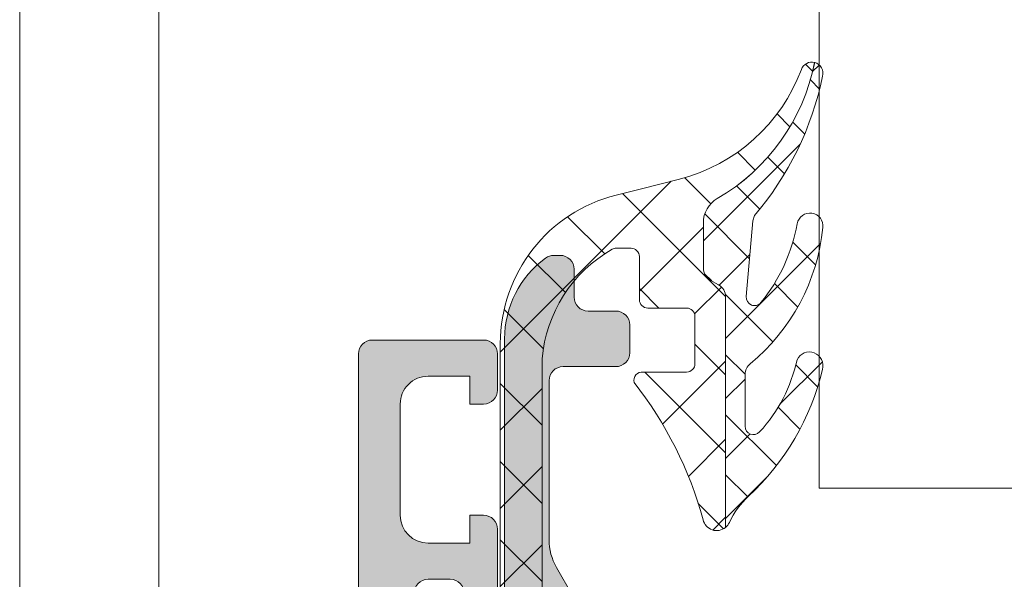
# Model space of a CAD drawing. Header units: millimetres. Extents: x 144573 to 336993, y 74252 to 247042.
# Tile 164 of 256: x 146721 to 146757, y 194928 to 194948. Entities that reach past the tile are written whole.
import ezdxf

# ---------------------------------------------------------------- set-up
doc = ezdxf.new("R2010")
doc.units = ezdxf.units.MM
doc.linetypes.add('ČÁRKOVANÁ', pattern=[19.049999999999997, 12.7, -6.35])
doc.layers.add('FASÁDA DETAILNÍ', color=255, linetype='Continuous', lineweight=0)

msp = doc.modelspace()

# ---------------------------------------------------------------- hatches: boundary and pattern name
at = {"layer": 'FASÁDA DETAILNÍ'}
h = msp.add_hatch(dxfattribs=at)
h.set_pattern_fill('ANSI37', color=256, scale=0.625, angle=90, style=0)
h.set_pattern_definition([(135, (147661.4800355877, 196355.2586091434), (-1.403165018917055, -1.403165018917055), []), (225, (147661.4800355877, 196355.2586091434), (1.403165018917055, -1.403165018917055), [])])
edge = h.paths.add_edge_path()
edge.add_ellipse((146745.2825155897, 194935.1454342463), major_axis=(-5.039467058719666, 0), ratio=1, start_angle=299.7917844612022, end_angle=355.03553873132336, ccw=False)
edge.add_ellipse((146742.9277153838, 194939.2585187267), major_axis=(-0.3000000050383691, 0), ratio=1, start_angle=270.0006926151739, end_angle=299.79217298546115, ccw=False)
edge.add_line((146742.9277117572, 194939.5585187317), (146743.4619957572, 194939.5585217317))
edge.add_ellipse((146743.4619969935, 194939.258521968), major_axis=(-0.2999997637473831, 0), ratio=1, start_angle=179.9999548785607, end_angle=270.0002361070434, ccw=False)
edge.add_line((146743.7619967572, 194939.2585217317), (146743.7619967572, 194937.7085247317))
edge.add_ellipse((146744.0620073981, 194937.7085323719), major_axis=(-0.3000106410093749, 0), ratio=1, start_angle=0.001459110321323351, end_angle=89.99567605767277)
edge.add_line((146744.0619847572, 194937.4085217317), (146745.4619667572, 194937.4085107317))
edge.add_ellipse((146745.4619639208, 194937.1085208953), major_axis=(-0.2999898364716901, 0), ratio=1, start_angle=180.000350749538, end_angle=269.99945825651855, ccw=False)
edge.add_line((146745.7619537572, 194937.1085227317), (146745.7619537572, 194935.4085107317))
edge.add_ellipse((146745.4619436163, 194935.4085178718), major_axis=(-0.3000101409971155, 0), ratio=1, start_angle=90.00441943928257, end_angle=179.9986363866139, ccw=False)
edge.add_line((146745.4619667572, 194935.1085077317), (146743.8981357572, 194935.1085187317))
edge.add_ellipse((146743.8652787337, 194934.8073596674), major_axis=(-0.302946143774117, 0), ratio=1, start_angle=-96.22645090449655, end_angle=13.48357731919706)
edge.add_ellipse((146732.5493144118, 194926.1024365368), major_axis=(-14.00076634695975, 0), ratio=1, start_angle=195.301732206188, end_angle=218.0756200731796, ccw=False)
edge.add_ellipse((146746.5415521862, 194929.9091501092), major_axis=(-0.5004721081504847, 0), ratio=1, start_angle=12.91760852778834, end_angle=129.8066343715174)
edge.add_line((146746.8619537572, 194929.5246827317), (146746.8619537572, 194937.8079617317))
edge.add_ellipse((146746.3619540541, 194937.8079612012), major_axis=(-0.4999997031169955, 0), ratio=1, start_angle=180.0000607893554, end_angle=240.0000196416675)
edge.add_line((146746.6119537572, 194938.2409737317), (146746.3119537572, 194938.4141797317))
edge.add_ellipse((146746.5619534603, 194938.8471922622), major_axis=(-0.4999997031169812, 0), ratio=1, start_angle=6.07893554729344e-05, end_angle=60.00001964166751, ccw=False)
edge.add_line((146746.0619537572, 194938.8471917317), (146746.0619537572, 194940.4765397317))
edge.add_ellipse((146747.0619531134, 194940.4765405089), major_axis=(-0.9999993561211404, 0), ratio=1, start_angle=-59.94966113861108, end_angle=4.45286443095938e-05, ccw=False)
edge.add_ellipse((146742.9056263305, 194947.6609212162), major_axis=(-7.300023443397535, 0), ratio=1, start_angle=120.0503545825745, end_angle=168.7144463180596)
edge.add_ellipse((146749.9619633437, 194945.8456891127), major_axis=(-0.3999905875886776, 0), ratio=1, start_angle=255.1470247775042, end_angle=339.4981705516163)
edge.add_ellipse((146743.612865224, 194948.2197560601), major_axis=(-6.37844882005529, 0), ratio=1, start_angle=104.45259778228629, end_angle=159.4981254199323, ccw=False)
edge.add_line((146745.2047917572, 194942.0431567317), (146743.7940847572, 194941.6795697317))
edge.add_line((146743.7940847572, 194941.6795697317), (146742.9313837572, 194941.4694567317))
edge.add_ellipse((146744.2619487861, 194936.1328340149), major_axis=(-5.499995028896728, 0), ratio=1, start_angle=-76.00004503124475, end_angle=3.420219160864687e-05)
edge.add_line((146738.7619537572, 194936.1328307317), (146738.7619537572, 194923.7148027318))
edge.add_line((146738.7619537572, 194923.7148027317), (146739.0495727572, 194922.3517457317))
edge.add_ellipse((146738.5603464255, 194922.2485131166), major_axis=(-0.4999993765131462, 0), ratio=1, start_angle=130.2837515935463, end_angle=191.9153007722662, ccw=False)
edge.add_line((146738.8836327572, 194921.8670877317), (146737.0270247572, 194920.2934767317))
edge.add_ellipse((146737.5119542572, 194919.7213377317), major_axis=(-0.7499997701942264, 0), ratio=1, start_angle=-49.71629384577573, end_angle=130.2837061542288)
edge.add_line((146737.9968837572, 194919.1491987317), (146740.3085277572, 194921.1084847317))
edge.add_ellipse((146739.6619555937, 194921.8713363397), major_axis=(-0.9999990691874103, 0), ratio=1, start_angle=130.2836986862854, end_angle=191.9152478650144)
edge.add_line((146740.6404087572, 194922.0778007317), (146740.2619537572, 194923.8713377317))
edge.add_line((146740.2619537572, 194923.8713377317), (146740.2619537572, 194935.5815387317))
h = msp.add_hatch(dxfattribs=at)
h.set_pattern_fill('ANSI37', color=256, scale=0.48, angle=90, style=0)
h.set_pattern_definition([(135, (147661.4800355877, 196355.2586091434), (-1.077630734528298, -1.077630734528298), []), (225, (147661.4800355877, 196355.2586091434), (1.077630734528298, -1.077630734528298), [])])
edge = h.paths.add_edge_path()
edge.add_arc((146748.0629530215, 194935.0196321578), 0.4999992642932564, 129.407337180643, 179.9999342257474)
edge.add_line((146747.5629537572, 194935.0196327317), (146747.5629537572, 194933.1575357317))
edge.add_arc((146747.8629539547, 194933.1575360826), 0.3000001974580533, 180.0000670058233, 317.3578430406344)
edge.add_arc((146743.9891589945, 194936.7249507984), 5.566188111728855, 317.3577388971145, 347.8089673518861)
edge.add_arc((146749.8732352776, 194935.3416568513), 0.4897187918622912, -17.01397229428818, 154.8827571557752, ccw=False)
edge.add_arc((146741.5334774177, 194937.2875481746), 9.052420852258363, 312.79332113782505, 346.65656128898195, ccw=False)
edge.add_arc((146749.7213576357, 194928.4433714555), 2.99999983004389, 132.7932868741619, 155.245096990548)
edge.add_arc((146746.5425515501, 194929.9091536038), 0.5004751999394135, 309.8064341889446, 335.24482424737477, ccw=False)
edge.add_line((146746.8629537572, 194929.5246827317), (146746.8629537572, 194937.8079617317))
edge.add_arc((146746.3629540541, 194937.8079612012), 0.4999997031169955, 6.078935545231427e-05, 60.00001964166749)
edge.add_line((146746.6129537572, 194938.2409737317), (146746.3129537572, 194938.4141797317))
edge.add_arc((146746.5629534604, 194938.8471922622), 0.4999997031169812, 180.0000607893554, 240.0000196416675, ccw=False)
edge.add_line((146746.0629537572, 194938.8471917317), (146746.0629537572, 194940.4765397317))
edge.add_arc((146747.0629531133, 194940.4765405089), 0.9999993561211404, 120.05033886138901, 180.0000445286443, ccw=False)
edge.add_arc((146742.9066263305, 194947.6609212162), 7.300023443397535, 300.0503545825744, 348.7144463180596)
edge.add_arc((146749.962963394, 194945.8456886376), 0.3999910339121, -15.001276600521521, 75.14704919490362, ccw=False)
edge.add_arc((146739.4434593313, 194947.9724091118), 11.13157184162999, 319.41303872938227, 348.44234221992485, ccw=False)
edge.add_line((146747.8969907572, 194940.7301927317), (146747.8392897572, 194940.5379757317))
edge.add_line((146747.8392897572, 194940.5379757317), (146747.6014517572, 194937.8207687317))
edge.add_arc((146747.9003090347, 194937.7946097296), 0.2999999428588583, 174.9976449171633, 320.9690488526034)
edge.add_arc((146743.2200829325, 194941.5887817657), 6.324969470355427, 320.9689666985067, 349.520029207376)
edge.add_arc((146749.8979187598, 194940.3599044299), 0.4650353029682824, -7.528137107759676, 170.2920262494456, ccw=False)
edge.add_arc((146743.1415864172, 194941.0094032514), 7.252239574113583, 309.4075108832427, 354.37832838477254, ccw=False)
h = msp.add_hatch(color=256, dxfattribs=at)
edge = h.paths.add_edge_path()
edge.add_line((146741.3159537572, 194921.7585187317), (146741.6159537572, 194922.1317237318))
edge.add_line((146741.6159537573, 194922.1317237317), (146741.6159537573, 194926.1049287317))
edge.add_ellipse((146739.6159465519, 194926.1049271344), major_axis=(-2.000007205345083, 0), ratio=1, start_angle=180.0000457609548, end_angle=209.9999336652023)
edge.add_line((146741.3480047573, 194927.1049287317), (146740.7839027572, 194928.0819807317))
edge.add_ellipse((146742.5159609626, 194929.0819823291), major_axis=(-2.00000720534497, 0), ratio=1, start_angle=4.576094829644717e-05, end_angle=29.999933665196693, ccw=False)
edge.add_line((146740.5159537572, 194929.0819807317), (146740.5159537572, 194934.8018147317))
edge.add_ellipse((146741.0159533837, 194934.8018151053), major_axis=(-0.4999996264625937, 0), ratio=1, start_angle=-90.00004280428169, end_angle=4.28042947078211e-05, ccw=False)
edge.add_line((146741.0159537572, 194935.3018147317), (146742.9159537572, 194935.3018147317))
edge.add_ellipse((146742.9162117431, 194935.8015567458), major_axis=(-0.4997420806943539, 0), ratio=1, start_angle=89.97042173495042, end_angle=180.0295782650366)
edge.add_line((146743.4159537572, 194935.8018147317), (146743.4159537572, 194936.8018147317))
edge.add_ellipse((146742.9162117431, 194936.8020727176), major_axis=(-0.4997420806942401, 0), ratio=1, start_angle=179.9704217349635, end_angle=270.0295782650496)
edge.add_line((146742.9159537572, 194937.3018147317), (146741.9159537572, 194937.3018147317))
edge.add_ellipse((146741.9156932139, 194937.8015541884), major_axis=(-0.4997395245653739, 0), ratio=1, start_angle=-0.029871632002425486, end_angle=90.02987163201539, ccw=False)
edge.add_line((146741.4159537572, 194937.8018147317), (146741.4159537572, 194938.8018147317))
edge.add_ellipse((146740.9162056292, 194938.8020686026), major_axis=(-0.4997481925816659, 0), ratio=1, start_angle=179.9708938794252, end_angle=270.0288769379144)
edge.add_line((146740.9159537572, 194939.3018167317), (146740.6829227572, 194939.3018167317))
edge.add_ellipse((146740.6829222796, 194938.8018175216), major_axis=(-0.4999992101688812, 0), ratio=1, start_angle=269.9999452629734, end_angle=306.2493129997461)
edge.add_ellipse((146742.515960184, 194936.3018141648), major_axis=(-3.600006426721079, 0), ratio=1, start_angle=306.2493860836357, end_angle=359.9999591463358)
edge.add_line((146738.9159537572, 194936.3018167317), (146738.9159537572, 194926.3585187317))
edge.add_ellipse((146739.1159536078, 194926.3585185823), major_axis=(-0.1999998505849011, 0), ratio=1, start_angle=-4.280426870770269e-05, end_angle=90.00004280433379)
edge.add_line((146739.1159537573, 194926.1585187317), (146739.8331747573, 194926.1585187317))
edge.add_line((146739.8331747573, 194926.1585187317), (146739.9740737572, 194926.2994797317))
edge.add_ellipse((146740.1159536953, 194926.1585183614), major_axis=(-0.2000000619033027, 0), ratio=1, start_angle=180.0001060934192, end_angle=315.18607561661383, ccw=False)
edge.add_line((146740.3159537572, 194926.1585187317), (146740.3159537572, 194924.2589497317))
edge.add_line((146740.3159537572, 194924.2589497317), (146740.6302717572, 194920.1803017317))
edge.add_ellipse((146741.1241163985, 194920.25851924), major_axis=(-0.5000005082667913, 0), ratio=1, start_angle=9.000022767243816, end_angle=89.99992652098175)
edge.add_line((146741.1241157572, 194919.7585187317), (146741.3159537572, 194919.7585187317))
edge.add_ellipse((146741.3159541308, 194920.2585183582), major_axis=(-0.49999962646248, 0), ratio=1, start_angle=89.99995719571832, end_angle=180.0000428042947)
edge.add_line((146741.8159537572, 194920.2585187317), (146741.8159537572, 194920.3585187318))
edge.add_ellipse((146741.6159539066, 194920.3585188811), major_axis=(-0.1999998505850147, 0), ratio=1, start_angle=179.9999571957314, end_angle=270.0000428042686)
edge.add_line((146741.6159537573, 194920.5585187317), (146741.3159537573, 194920.5585187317))
edge.add_line((146741.3159537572, 194920.5585187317), (146741.3159537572, 194921.7585187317))
h = msp.add_hatch(color=256, dxfattribs=at)
edge = h.paths.add_edge_path()
edge.add_arc((146734.1620212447, 194935.7584514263), 0.5000674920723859, 90.00773245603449, 179.9922675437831, ccw=False)
edge.add_line((146734.1619537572, 194936.2585189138), (146738.1619537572, 194936.2585189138))
edge.add_arc((146738.1618862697, 194935.7584514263), 0.5000674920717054, 360.0077324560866, 449.99226754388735, ccw=False)
edge.add_line((146738.6619537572, 194935.7585189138), (146738.6619537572, 194934.4584700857))
edge.add_arc((146738.1619168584, 194934.4585069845), 0.5000369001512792, 270.0042279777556, 359.99577202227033, ccw=False)
edge.add_line((146738.1619537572, 194933.9584700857), (146737.6619537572, 194933.9584700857))
edge.add_line((146737.6619537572, 194933.9584700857), (146737.6619537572, 194934.9584700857))
edge.add_line((146737.6619537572, 194934.9584700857), (146736.1619537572, 194934.9584700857))
edge.add_arc((146736.1619167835, 194933.9585070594), 0.9999630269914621, 449.9978814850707, 540.0021185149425)
edge.add_line((146735.1619537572, 194933.9584700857), (146735.1619537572, 194929.9584700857))
edge.add_arc((146736.1620306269, 194929.9585469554), 1.000076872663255, 180.0044039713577, 269.9955960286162)
edge.add_line((146736.1619537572, 194928.9584700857), (146737.6619537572, 194928.9584700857))
edge.add_line((146737.6619537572, 194928.9584700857), (146737.6619537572, 194929.9584700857))
edge.add_line((146737.6619537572, 194929.9584700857), (146738.1619537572, 194929.9584700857))
edge.add_arc((146738.162011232, 194929.4585275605), 0.4999425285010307, -0.006586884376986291, 90.0065868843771, ccw=False)
edge.add_line((146738.6619537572, 194929.4584700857), (146738.6619537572, 194926.6584822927))
edge.add_arc((146738.1619537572, 194926.6584822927), 0.5000000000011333, 270.0000000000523, 360.0000000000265, ccw=False)
edge.add_line((146738.1619537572, 194926.1584822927), (146737.9619537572, 194926.1584822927))
edge.add_arc((146737.9619537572, 194926.6584822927), 0.5000000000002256, 179.9999999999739, 269.99999999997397, ccw=False)
edge.add_line((146737.4619537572, 194926.6584822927), (146737.4619537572, 194927.1584822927))
edge.add_arc((146736.9619186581, 194927.1584471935), 0.500035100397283, 360.0040217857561, 449.9959782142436)
edge.add_line((146736.9619537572, 194927.6584822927), (146736.1619507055, 194927.6584822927))
edge.add_arc((146736.1619672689, 194927.1584657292), 0.5000165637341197, 90.00189796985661, 179.9981020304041)
edge.add_line((146735.6619507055, 194927.1584822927), (146735.6619507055, 194895.8584883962))
edge.add_line((146735.6619507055, 194895.8584883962), (146736.0943473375, 194889.8200307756))
edge.add_arc((146737.0935670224, 194889.8584868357), 0.9999594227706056, 182.2040028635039, 269.9999999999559)
edge.add_line((146737.0935670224, 194888.858527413), (146743.7620192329, 194888.858527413))
edge.add_arc((146743.7620192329, 194889.358527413), 0.5000000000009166, 270.0000000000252, 359.9999999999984)
edge.add_line((146744.2620192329, 194889.358527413), (146744.2620192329, 194890.258527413))
edge.add_arc((146744.7620192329, 194890.258527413), 0.5000000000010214, 90.00000000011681, 180.0000000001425, ccw=False)
edge.add_line((146744.7620192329, 194890.758527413), (146746.1620207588, 194890.758527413))
edge.add_arc((146746.4295413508, 194890.8373638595), 0.278895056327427, 196.4198764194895, 271.1645893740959)
edge.add_line((146746.4352097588, 194890.558526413), (146746.8888037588, 194890.558526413))
edge.add_arc((146746.8944644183, 194890.8373945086), 0.2789255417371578, 268.8371299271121, 343.5754054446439)
edge.add_line((146747.1620077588, 194890.758527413), (146749.0420187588, 194890.758527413))
edge.add_arc((146749.0420187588, 194890.458527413), 0.3000000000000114, 360.00000000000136, 450, ccw=False)
edge.add_line((146749.3420187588, 194890.458527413), (146749.3420187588, 194889.4785530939))
edge.add_arc((146749.0420187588, 194889.4785530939), 0.2999999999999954, 270.0000000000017, 360.00000000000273, ccw=False)
edge.add_line((146749.0420187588, 194889.1785530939), (146746.2820207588, 194889.1785530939))
edge.add_arc((146746.2820207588, 194889.0585530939), 0.1200000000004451, 449.9999999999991, 540)
edge.add_line((146746.1620207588, 194889.0585530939), (146746.1620207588, 194884.758527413))
edge.add_arc((146746.6620207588, 194884.758527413), 0.5000000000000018, 179.9999999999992, 269.9999999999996)
edge.add_line((146746.6620207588, 194884.258527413), (146747.3620207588, 194884.258527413))
edge.add_line((146747.3620207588, 194884.258527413), (146749.7548410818, 194885.6400228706))
edge.add_arc((146749.8239009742, 194885.5204076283), 0.1381197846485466, -1.0322764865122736e-10, 119.9999999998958, ccw=False)
edge.add_line((146749.9620207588, 194885.5204076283), (146749.9620207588, 194881.758527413))
edge.add_arc((146751.9620207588, 194881.758527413), 1.999999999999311, 180.0000000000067, 270.0000000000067)
edge.add_line((146751.9620207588, 194879.758527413), (146752.5300161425, 194879.758527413))
edge.add_arc((146752.5300161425, 194879.258527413), 0.5000000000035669, 415.52092823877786, 449.99999999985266, ccw=False)
edge.add_arc((146749.9825428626, 194875.5490288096), 4.999999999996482, 365.34922800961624, 415.5209282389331, ccw=False)
edge.add_arc((146754.8238940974, 194875.9966471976), 0.1381197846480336, 240.0000000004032, 367.70243749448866, ccw=False)
edge.add_line((146754.7548342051, 194875.8770319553), (146752.3620138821, 194877.258527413))
edge.add_line((146752.3620138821, 194877.258527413), (146751.662013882, 194877.258527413))
edge.add_arc((146751.6620138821, 194876.758527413), 0.5, 450, 540)
edge.add_line((146751.1620138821, 194876.758527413), (146751.1620138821, 194872.458501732))
edge.add_arc((146751.2820138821, 194872.458501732), 0.1199999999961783, 180, 269.9999999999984)
edge.add_line((146751.2820138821, 194872.338501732), (146754.0420118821, 194872.338501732))
edge.add_arc((146754.0420118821, 194872.038501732), 0.2999999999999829, 0, 90.00000000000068, ccw=False)
edge.add_line((146754.3420118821, 194872.038501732), (146754.3420118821, 194871.0585274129))
edge.add_arc((146754.0420118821, 194871.0585274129), 0.300000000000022, 270.00000000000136, 360, ccw=False)
edge.add_line((146754.0420118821, 194870.758527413), (146752.1620008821, 194870.758527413))
edge.add_arc((146751.8944575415, 194870.6796603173), 0.2789255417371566, 376.4245945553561, 451.1628700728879)
edge.add_line((146751.8887968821, 194870.9585284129), (146751.4352028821, 194870.9585284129))
edge.add_arc((146751.4295344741, 194870.6796909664), 0.2788950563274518, 448.8354106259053, 523.5801235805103)
edge.add_line((146751.1620138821, 194870.758527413), (146748.1619553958, 194870.758527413))
edge.add_line((146748.1619553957, 194870.758527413), (146747.4618525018, 194871.4585997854))
edge.add_line((146747.4618525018, 194871.4585997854), (146747.4618525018, 194872.0586058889))
edge.add_line((146747.4618525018, 194872.0586058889), (146749.0618586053, 194872.0586058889))
edge.add_arc((146749.061849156, 194872.5586153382), 0.5000094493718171, 270.0010827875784, 359.9989172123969)
edge.add_line((146749.5618586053, 194872.5586058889), (146749.5618586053, 194872.9540339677))
edge.add_arc((146749.0618586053, 194872.9540339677), 0.5000000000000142, 360.0000000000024, 375.0000000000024)
edge.add_line((146749.5448215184, 194873.0834434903), (146749.1606127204, 194874.5173302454))
edge.add_arc((146748.1946868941, 194874.2585112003), 1.000000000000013, 375.0000000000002, 450.0000000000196)
edge.add_line((146748.1946868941, 194875.2585112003), (146742.4618647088, 194875.2585112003))
edge.add_line((146742.4618647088, 194875.2585112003), (146742.4618647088, 194872.0586058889))
edge.add_line((146742.4618647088, 194872.0586058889), (146743.2618525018, 194872.0586058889))
edge.add_line((146743.2618525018, 194872.0586058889), (146743.2618525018, 194871.4585997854))
edge.add_line((146743.2618525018, 194871.4585997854), (146742.0494196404, 194870.7586180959))
edge.add_line((146742.0494196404, 194870.7586180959), (146740.9618647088, 194870.7586180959))
edge.add_line((146740.9618647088, 194870.7586180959), (146740.9618647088, 194885.758527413))
edge.add_arc((146740.4618647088, 194885.758527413), 0.5000000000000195, 359.9999999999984, 450.0000000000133)
edge.add_line((146740.4618647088, 194886.258527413), (146734.6619537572, 194886.258527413))
edge.add_arc((146734.6619537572, 194887.258527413), 1, 180, 270.00000000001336, ccw=False)
edge.add_line((146733.6619537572, 194887.258527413), (146733.6619537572, 194935.7585189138))
edge = h.paths.add_edge_path(flags=16)
edge.add_line((146743.2618525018, 194876.8585112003), (146747.6618525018, 194876.8585112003))
edge.add_arc((146747.6618525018, 194877.3585112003), 0.5000000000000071, 270.0000000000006, 359.9999999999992)
edge.add_line((146748.1618525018, 194877.3585112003), (146748.1618525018, 194881.7585112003))
edge.add_arc((146747.6618525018, 194881.7585112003), 0.4999999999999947, 359.9999999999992, 450.0000000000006)
edge.add_line((146747.6618525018, 194882.2585112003), (146743.2618525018, 194882.2585112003))
edge.add_arc((146743.2618525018, 194881.7585112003), 0.5, 450, 540)
edge.add_line((146742.7618525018, 194881.7585112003), (146742.7618525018, 194877.3585112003))
edge.add_arc((146743.2618525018, 194877.3585112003), 0.4999999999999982, 180, 270.0000000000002)

# ---------------------------------------------------------------- linework, layer by layer
for p, q in [((146734.1619537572, 194936.2585189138), (146738.1619537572, 194936.2585189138)), ((146733.6619537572, 194887.258527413), (146733.6619537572, 194935.7585189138)), ((146738.6619537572, 194935.7585189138), (146738.6619537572, 194934.4584700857)), ((146737.6619537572, 194934.9584700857), (146736.1619537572, 194934.9584700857)), ((146737.6619537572, 194933.9584700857), (146737.6619537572, 194934.9584700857)), ((146735.1619537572, 194933.9584700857), (146735.1619537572, 194929.9584700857)), ((146738.1619537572, 194933.9584700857), (146737.6619537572, 194933.9584700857)), ((146737.6619537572, 194928.9584700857), (146737.6619537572, 194929.9584700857)), ((146737.6619537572, 194929.9584700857), (146738.1619537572, 194929.9584700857)), ((146738.6619537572, 194929.4584700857), (146738.6619537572, 194926.6584822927)), ((146736.1619537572, 194928.9584700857), (146737.6619537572, 194928.9584700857)), ((146736.9619537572, 194927.6584822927), (146736.1619507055, 194927.6584822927))]:
    msp.add_line(p, q, dxfattribs=at)
for points in [[(173301.4800355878, 174615.2586091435), (146721.4800355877, 174615.2586091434), (146721.4800355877, 198295.2586091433), (173301.4800355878, 198295.2586091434)], [(146750.2260419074, 195011.9038972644), (146750.2260419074, 195399.5946741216), (146794.2260419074, 195399.5946741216), (146794.2260419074, 195011.9038972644), (146794.2260419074, 194930.9330184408), (146750.2260419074, 194930.9330184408)]]:
    msp.add_lwpolyline(points, close=True, dxfattribs=at)
at = {"layer": 'FASÁDA DETAILNÍ', "linetype": 'ČÁRKOVANÁ', "ltscale": 5}
msp.add_lwpolyline([(173296.4800355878, 174620.2586091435), (146726.4800355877, 174620.2586091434), (146726.4800355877, 198290.2586091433), (173296.4800355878, 198290.2586091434)], close=True, dxfattribs=at)
at = {"layer": 'FASÁDA DETAILNÍ', "extrusion": (0, 0, -1)}
for points in [[(-146740.2619537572, 194923.8713377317), (-146740.2619537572, 194935.5815387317), (-146740.2619537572, 194935.5815387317, 0.245826), (-146742.7786587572, 194939.5188687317, 0.130727), (-146742.9277117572, 194939.5585187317), (-146743.4619957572, 194939.5585217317), (-146743.4619957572, 194939.5585217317, 0.414215), (-146743.7619967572, 194939.2585217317), (-146743.7619967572, 194937.7085247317), (-146743.7619967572, 194937.7085247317, -0.414184), (-146744.0619847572, 194937.4085217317), (-146745.4619667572, 194937.4085107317), (-146745.4619667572, 194937.4085107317, 0.414209), (-146745.7619537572, 194937.1085227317), (-146745.7619537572, 194935.4085107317), (-146745.7619537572, 194935.4085107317, 0.414184), (-146745.4619667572, 194935.1085077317), (-146743.8981357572, 194935.1085187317), (-146743.8981357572, 194935.1085187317, -0.51896), (-146743.5706827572, 194934.7367227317, 0.0996982), (-146746.0537457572, 194929.7972697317, -0.559391), (-146746.8619537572, 194929.5246827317), (-146746.8619537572, 194937.8079617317), (-146746.8619537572, 194937.8079617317, -0.267949), (-146746.6119537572, 194938.2409737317), (-146746.3119537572, 194938.4141797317), (-146746.3119537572, 194938.4141797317, 0.267949), (-146746.0619537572, 194938.8471917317), (-146746.0619537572, 194940.4765397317), (-146746.0619537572, 194940.4765397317, 0.267714), (-146746.5611927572, 194941.3421257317, -0.215587), (-146750.0644967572, 194946.2323147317, -0.385623), (-146749.5873077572, 194945.9857807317, 0.244909), (-146745.2047917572, 194942.0431567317), (-146743.7940847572, 194941.6795697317), (-146742.9313837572, 194941.4694567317), (-146742.9313837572, 194941.4694567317, -0.344328), (-146738.7619537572, 194936.1328307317), (-146738.7619537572, 194923.7148027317)], [(-146741.3480047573, 194927.1049287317), (-146740.7839027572, 194928.0819807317), (-146740.7839027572, 194928.0819807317, 0.131652), (-146740.5159537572, 194929.0819807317), (-146740.5159537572, 194934.8018147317), (-146740.5159537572, 194934.8018147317, 0.414214), (-146741.0159537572, 194935.3018147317), (-146742.9159537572, 194935.3018147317), (-146742.9159537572, 194935.3018147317, -0.414516), (-146743.4159537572, 194935.8018147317), (-146743.4159537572, 194936.8018147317), (-146743.4159537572, 194936.8018147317, -0.414516), (-146742.9159537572, 194937.3018147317), (-146741.9159537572, 194937.3018147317), (-146741.9159537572, 194937.3018147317, 0.414519), (-146741.4159537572, 194937.8018147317), (-146741.4159537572, 194938.8018147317), (-146741.4159537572, 194938.8018147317, -0.41451), (-146740.9159537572, 194939.3018167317), (-146740.6829227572, 194939.3018167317), (-146740.6829227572, 194939.3018167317, -0.1595), (-146740.3872727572, 194939.2050427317, -0.238928), (-146738.9159537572, 194936.3018167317), (-146738.9159537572, 194926.3585187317)]]:
    msp.add_lwpolyline(points, format="xyb", dxfattribs=at)
at = {"layer": 'FASÁDA DETAILNÍ'}
msp.add_lwpolyline([(146747.7455387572, 194935.4059577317, 0.224409), (146747.5629537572, 194935.0196327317), (146747.5629537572, 194933.1575357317), (146747.5629537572, 194933.1575357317, 0.683163), (146748.0836337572, 194932.9543107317, 0.133656), (146749.4298237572, 194935.5495287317, -0.931673), (146750.3415207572, 194935.1983627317, -0.148841), (146747.6832917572, 194930.6447997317, 0.0982791), (146746.9970357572, 194929.6995837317, -0.111454), (146746.8629537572, 194929.5246827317), (146746.8629537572, 194937.8079617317), (146746.8629537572, 194937.8079617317, 0.267949), (146746.6129537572, 194938.2409737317), (146746.3129537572, 194938.4141797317), (146746.3129537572, 194938.4141797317, -0.267949), (146746.0629537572, 194938.8471917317), (146746.0629537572, 194940.4765397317), (146746.0629537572, 194940.4765397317, -0.267714), (146746.5621927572, 194941.3421257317, 0.215587), (146750.0654967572, 194946.2323147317, -0.414972), (146750.3493227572, 194945.7421547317, -0.127346), (146747.8969907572, 194940.7301927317), (146747.8392897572, 194940.5379757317), (146747.6014517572, 194937.8207687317), (146747.6014517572, 194937.8207687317, 0.739768), (146748.1333507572, 194937.6056877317, 0.125226), (146749.4395427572, 194940.4383217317, -0.981156), (146750.3589457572, 194940.2989787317, -0.19878), (146747.7455387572, 194935.4059577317)], format="xyb", close=True, dxfattribs=at)
for centre, radius, start, end in [((146734.1620212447, 194935.7584514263), 0.5000674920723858, 90.00773245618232, 179.9922675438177), ((146738.1618862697, 194935.7584514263), 0.5000674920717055, 0.007732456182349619, 89.99226754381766), ((146736.1619167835, 194933.9585070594), 0.999963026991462, 89.99788148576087, 180.0021185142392), ((146738.1619168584, 194934.4585069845), 0.5000369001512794, 270.0042279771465, 359.9957720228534), ((146736.1620306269, 194929.9585469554), 1.000076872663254, 180.004403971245, 269.9955960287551), ((146738.162011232, 194929.4585275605), 0.4999425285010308, 359.9934131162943, 90.00658688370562), ((146736.1619672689, 194927.1584657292), 0.5000165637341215, 90.00189797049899, 179.9981020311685), ((146736.9619186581, 194927.1584471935), 0.5000351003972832, 0.004021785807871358, 89.99597821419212)]:
    msp.add_arc(centre, radius, start, end, dxfattribs=at)

doc.saveas('drawing.dxf')
